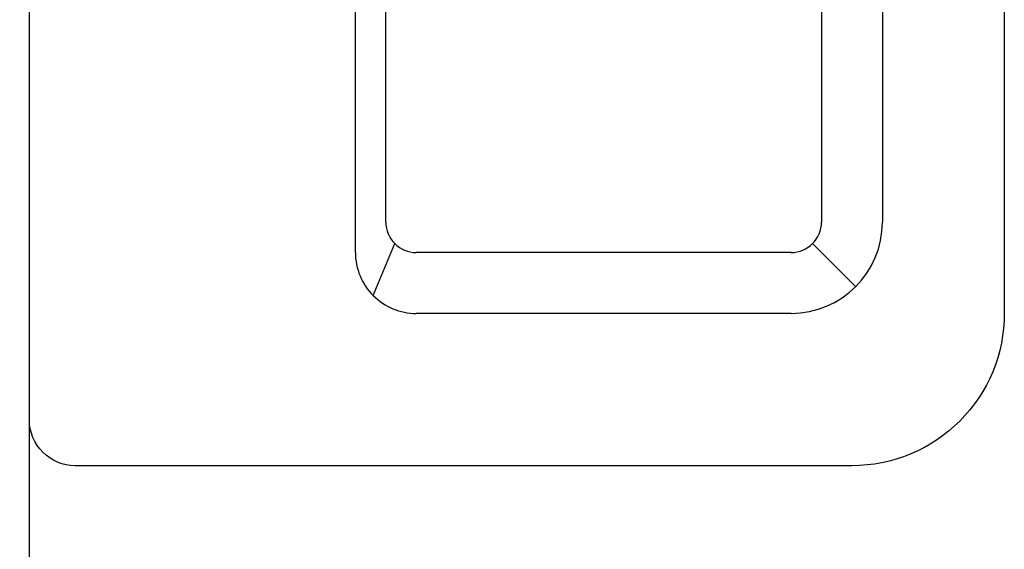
# Model space of a CAD drawing. Header units: millimetres. Extents: x 6161 to 8965, y -9035 to -5431.
# Tile 237 of 256: x 6765 to 6797, y -6090 to -6073. Entities that reach past the tile are written whole.
import ezdxf

# ---------------------------------------------------------------- set-up
doc = ezdxf.new("R2010")
doc.units = ezdxf.units.MM
doc.layers.add('Wyposazenie Wew - Urzadzenia Sanitarne', color=6, linetype='Continuous')
doc.layers.add('Ściany', color=7, linetype='Continuous')

# ---------------------------------------------------------------- blocks, each defined once
blk = doc.blocks.new('ROCA DAMA_60x32')
for p, q in [((-23, -10.7), (23, -10.7)), ((-24.414, -11.286), (-22.707, -11.993)), ((-22, -11.7), (22, -11.7)), ((-25, -25), (-25, -12.7)), ((-23, -25), (-23, -12.7)), ((22, -28), (-22, -28))]:
    blk.add_line(p, q)
blk.add_lwpolyline([(-30, -1.5, -0.414214), (-28.5, 0), (28.5, 0, -0.414214), (30, -1.5), (30, -27, -0.414214), (25, -32), (-25, -32, -0.414214), (-30, -27), (-30, -1.5)], format="xyb")
for points in [[(-22.707, -25.707), (-24.121, -27.121)], [(22, -26), (-22, -26)]]:
    blk.add_lwpolyline(points)
for centre, radius, start, end in [((-23, -12.7), 2, 90, 180), ((-22, -12.7), 1, 90, 180), ((-22, -25), 3, 180, 270), ((-22, -25), 1, 180, 270)]:
    blk.add_arc(centre, radius, start, end)

msp = doc.modelspace()

# ---------------------------------------------------------------- linework, layer by layer
at = {"layer": 'Ściany'}
msp.add_lwpolyline([(6628.872, -6172.317), (6779.872, -6172.317), (6779.872, -6162.317), (6764.872, -6162.317), (6764.872, -5952.817)], dxfattribs=at)

# ---------------------------------------------------------------- block references
at = {"layer": 'Wyposazenie Wew - Urzadzenia Sanitarne', "rotation": 89.99999999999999}
msp.add_blockref('ROCA DAMA_60x32', (6764.872, -6057.567), dxfattribs=at)

doc.saveas('drawing.dxf')
